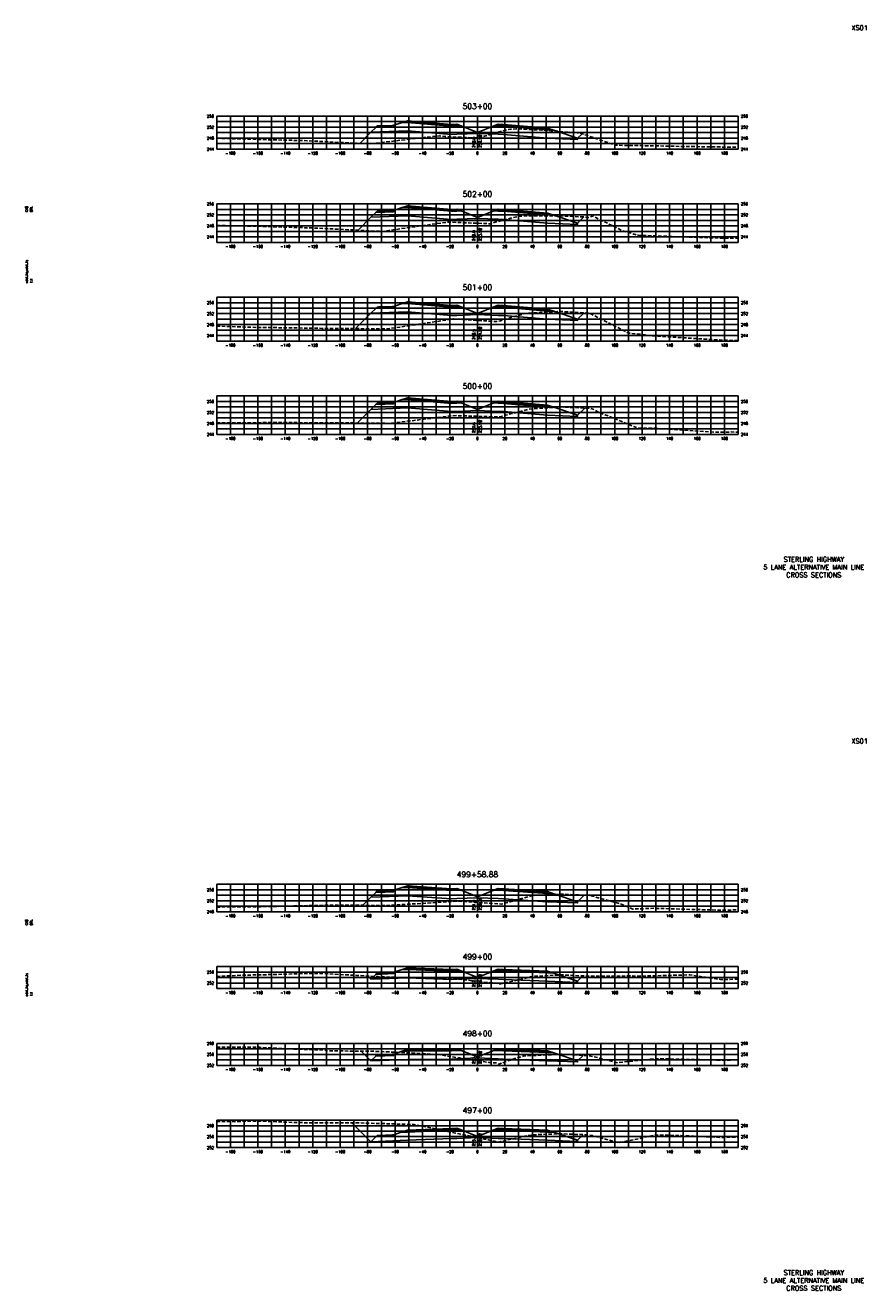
# Model space of a CAD drawing. Extents: x 37 to 10140, y -1968 to 9206.
# Tile 89 of 105: x 8067 to 8680, y 4696 to 5618. Entities that reach past the tile are written whole.
import ezdxf
from ezdxf.enums import TextEntityAlignment as Align

# ---------------------------------------------------------------- set-up
doc = ezdxf.new("R2010")
doc.units = 0
doc.header["$LTSCALE"] = 20
doc.header["$MEASUREMENT"] = 0
doc.linetypes.add('HIDDEN_050%', pattern=[0.1875, 0.125, -0.0625])
for name, color, linetype in [('S-AT-TXT175', 6, 'Continuous'), ('S-AT-TXT80', 1, 'Continuous'), ('XDATUM', 3, 'Continuous'), ('XEG', 1, 'HIDDEN_050%'), ('XFG', 2, 'Continuous'), ('XGRID', 251, 'Continuous'), ('XGRIDT', 2, 'Continuous'), ('XREF-BORDER', 7, 'Continuous')]:
    doc.layers.add(name, color=color, linetype=linetype)
doc.styles.add('L100', font='simplex.shx', dxfattribs={"height": 2})
doc.styles.add('L175', font='ROMANSM.shx', dxfattribs={"height": 3.5})
doc.styles.add('L80', font='ROMANSM.shx', dxfattribs={"height": 1.6})

# ---------------------------------------------------------------- blocks, each defined once
blk = doc.blocks.new('03025_00_att1')
at = {"layer": 'S-AT-TXT175', "style": 'L175'}
for tag, p in [('NUM', (32.402, 20.822)), ('LINE1', (30.64, 1.444)), ('LINE2', (30.64, 1.161)), ('LINE3', (30.64, 0.877))]:
    blk.add_attdef(tag, text='', height=0.175, dxfattribs=at).set_placement(p, align=Align.CENTER)
at = {"layer": 'S-AT-TXT80', "style": 'L80'}
for tag, p in [('DESIGNED', (2.094, 14.201)), ('CHECKED', (2.265, 14.201)), ('DRAFTED', (2.436, 14.201)), ('PCTB', (2.094, 11.605)), ('PSCALE', (2.265, 11.605)), ('PVIEW', (2.436, 11.605))]:
    blk.add_attdef(tag, p, '', height=0.08, rotation=90, dxfattribs=at)

msp = doc.modelspace()

# ---------------------------------------------------------------- linework, layer by layer
at = {"layer": 'XDATUM', "flags": 128}
for points in [[(8310.32, 5532.16), (8318.41, 5540.25), (8345, 5541.31), (8377, 5538.62), (8381, 5538.78), (8396, 5539.38), (8411, 5538.78), (8415, 5538.62), (8447, 5535.94), (8469, 5535.06), (8469, 5535.94), (8472.2, 5539.15)], [(8309.01, 5468.84), (8318.41, 5478.25), (8345, 5479.31), (8377, 5476.62), (8381, 5476.78), (8396, 5477.38), (8411, 5476.78), (8415, 5476.62), (8447, 5473.94), (8469, 5473.06), (8469, 5473.94), (8473.58, 5478.52)], [(8307.25, 5397.08), (8318.41, 5408.25), (8345, 5409.31), (8377, 5406.62), (8381, 5406.78), (8396, 5407.38), (8411, 5406.78), (8415, 5406.62), (8447, 5403.94), (8469, 5403.06), (8469, 5403.94), (8473.65, 5408.59)], [(8308.44, 5328.28), (8318.41, 5338.25), (8345, 5339.31), (8377, 5336.62), (8381, 5336.78), (8396, 5337.38), (8411, 5336.78), (8415, 5336.62), (8447, 5333.94), (8469, 5333.06), (8469, 5333.94), (8474.21, 5339.15)], [(8312.54, 4976.66), (8318.41, 4982.53), (8345, 4983.59), (8377, 4981.45), (8381, 4981.61), (8396, 4982.21), (8411, 4981.61), (8415, 4981.45), (8447, 4979.3), (8469, 4978.42), (8469, 4979.31), (8473.72, 4984.03)], [(8316.1, 4925.08), (8318.41, 4922.77), (8345, 4923.83), (8377, 4922.62), (8381, 4922.78), (8396, 4923.38), (8411, 4922.78), (8415, 4922.62), (8447, 4921.34), (8469, 4920.46), (8469, 4921.35), (8472.87, 4925.22)], [(8311.26, 4870.33), (8318.41, 4863.17), (8345, 4864.24), (8377, 4864.62), (8381, 4864.78), (8396, 4865.38), (8411, 4864.78), (8415, 4864.62), (8447, 4863.34), (8469, 4862.46), (8469, 4863.35), (8472.93, 4867.28)], [(8304.54, 4818.15), (8318.41, 4804.28), (8345, 4805.34), (8377, 4806.62), (8381, 4806.78), (8396, 4807.38), (8411, 4806.78), (8415, 4806.62), (8447, 4805.34), (8469, 4804.46), (8469, 4805.35), (8473.1, 4809.45)]]:
    msp.add_lwpolyline(points, dxfattribs=at)
at = {"layer": 'XEG', "flags": 128}
for points in [[(8206, 5535.86), (8223.87, 5535.37), (8256.31, 5534.51), (8272, 5534.07), (8308.14, 5532.18), (8320.12, 5532.07), (8359.98, 5536.78), (8368.25, 5537.57), (8372.41, 5537.14), (8396, 5536.09), (8397.01, 5536.05), (8400.37, 5537.19), (8418.58, 5542.35), (8420.04, 5542.44), (8424.03, 5542.74), (8443.02, 5541.85), (8446.47, 5541.61), (8449.66, 5541.31), (8468.69, 5539.93), (8469.24, 5539.83), (8472.32, 5539.12), (8475.65, 5538.05), (8496.48, 5530.78), (8508.1, 5530.64), (8512.63, 5530.59), (8515.47, 5530.5), (8560.75, 5529.65), (8567.31, 5529.58), (8586, 5529.36)], [(8206, 5472.28), (8230.22, 5471.85), (8269.93, 5470.69), (8278.29, 5470.41), (8320.6, 5468.25), (8326.36, 5467.97), (8331.55, 5468.65), (8374.42, 5474.78), (8376.55, 5474.69), (8396, 5473.9), (8405.06, 5473.54), (8408.86, 5474.64), (8425.57, 5478.89), (8429.65, 5479.22), (8430.39, 5479.27), (8434.09, 5479.21), (8452.56, 5479.44), (8455.71, 5479.28), (8473.43, 5478.56), (8473.88, 5478.46), (8476.68, 5478), (8479.91, 5479.16), (8501.66, 5468.52), (8513.02, 5465.14), (8518.62, 5464.96), (8523.28, 5464.74), (8566.69, 5463.28), (8573.95, 5463.13), (8586, 5462.9)], [(8206, 5398.92), (8234.49, 5398.03), (8280.95, 5397.34), (8282.52, 5397.29), (8330.53, 5396.89), (8330.55, 5396.89), (8330.57, 5396.89), (8331.2, 5396.99), (8377.14, 5403.91), (8378.57, 5404.11), (8384.6, 5403.75), (8396, 5403.07), (8410.54, 5402.21), (8412.83, 5402.89), (8429.62, 5407.81), (8433.65, 5408.38), (8434.33, 5408.45), (8454.42, 5409.5), (8456.87, 5409.57), (8458.95, 5409.48), (8476.72, 5408.41), (8476.91, 5408.36), (8478.68, 5407.89), (8481.55, 5406.3), (8505.86, 5393.9), (8514.43, 5393.07), (8522.65, 5391.99), (8563.41, 5389.36), (8570.68, 5388.87), (8586, 5388.42)], [(8206, 5328.44), (8232.53, 5328.47), (8236.69, 5328.49), (8240.94, 5328.6), (8284.7, 5328.48), (8289.49, 5328.47), (8332.7, 5328.03), (8374.95, 5333.3), (8380.71, 5333.66), (8393.91, 5333.21), (8396, 5333.15), (8411.98, 5332.7), (8415.17, 5333.64), (8433.66, 5338.32), (8436.61, 5338.81), (8437.2, 5338.84), (8455.27, 5339.78), (8458.29, 5339.97), (8461.02, 5339.83), (8477.77, 5338.97), (8478.12, 5338.87), (8480.29, 5338.29), (8484.16, 5336.27), (8495.44, 5331.66), (8511.89, 5324.92), (8517.96, 5324.42), (8524.73, 5324.57), (8564.84, 5321.8), (8572.74, 5321.59), (8580.81, 5321.74), (8586, 5321.7)], [(8206, 4975.42), (8236.99, 4975.55), (8283.77, 4976.71), (8285, 4976.71), (8331.92, 4976.62), (8333, 4976.61), (8334.07, 4976.74), (8381, 4979.65), (8381.86, 4979.62), (8396, 4978.73), (8413.64, 4977.61), (8419.85, 4979.18), (8434.42, 4983.34), (8436.96, 4983.81), (8438, 4983.98), (8452.01, 4984.48), (8458.24, 4984.8), (8464.03, 4984.51), (8477.84, 4983.83), (8479.32, 4983.46), (8480.1, 4983.25), (8499.55, 4977.95), (8509.33, 4973.94), (8524.84, 4974.49), (8525.01, 4974.49), (8525.51, 4974.45), (8573.02, 4973.1), (8586, 4973.34)], [(8206, 4924.78), (8227.69, 4925.82), (8237.17, 4925.92), (8275.55, 4927.04), (8285.17, 4926.85), (8323.41, 4924.66), (8333.18, 4924.24), (8371.27, 4923.3), (8381.18, 4922.96), (8396, 4921.26), (8400.02, 4920.8), (8413.04, 4919.36), (8429.77, 4923.32), (8433.45, 4924.19), (8434.71, 4924.55), (8434.94, 4924.6), (8437.99, 4924.96), (8456.54, 4925.89), (8457.91, 4925.94), (8460.3, 4925.83), (8477.35, 4925), (8481.11, 4924.99), (8494.18, 4924.97), (8503.85, 4925.12), (8506.67, 4925.36), (8506.81, 4925.34), (8507.13, 4925.29), (8509.67, 4925.09), (8513.75, 4924.98), (8519.99, 4925.15), (8538.7, 4925.64), (8549.58, 4925.92), (8550.76, 4925.91), (8560.82, 4924.45), (8573.2, 4922.58), (8586, 4922.76)], [(8206, 4873.16), (8237.47, 4873.13), (8251.01, 4872.36), (8257.55, 4872.03), (8285.48, 4871.17), (8285.71, 4870.62), (8303.24, 4870.42), (8303.62, 4870.41), (8321.34, 4870.21), (8347.73, 4869.03), (8366.67, 4867.95), (8396, 4863.41), (8404.57, 4862.08), (8409.23, 4861.83), (8411.66, 4860.75), (8418.05, 4863.34), (8428, 4866.42), (8429.23, 4866.61), (8429.92, 4866.9), (8437.43, 4867.19), (8437.71, 4867.12), (8454.65, 4867.98), (8456.94, 4868.06), (8458.74, 4867.96), (8476.71, 4867.1), (8479.99, 4866.54), (8480.41, 4866.45), (8496.36, 4862.32), (8498.24, 4861.91), (8505.19, 4862.72), (8525.49, 4864.78), (8539.91, 4864.56), (8573.5, 4863.78), (8586, 4863.97)], [(8206, 4819.01), (8207.17, 4819), (8237.77, 4819.31), (8244.9, 4819.12), (8264.61, 4818.22), (8264.93, 4818.22), (8284.77, 4818.15), (8294.83, 4818.04), (8304.96, 4818.16), (8350, 4816.85), (8396, 4807.31), (8403.98, 4805.65), (8411.66, 4804.08), (8413.09, 4804.42), (8431.62, 4808.63), (8432.1, 4808.69), (8436.79, 4809.37), (8454.82, 4810.01), (8456.76, 4810.07), (8458.7, 4809.99), (8476.16, 4809.34), (8479.62, 4808.79), (8480.01, 4808.71), (8482.11, 4808.21), (8484.61, 4807.52), (8498.66, 4803.63), (8505.54, 4804.88), (8525.8, 4809.25), (8544.22, 4808.78), (8573.8, 4807.43), (8586, 4807.6)]]:
    msp.add_lwpolyline(points, dxfattribs=at)
at = {"layer": 'XFG', "flags": 128}
for points in [[(8396, 5540.12), (8384.05, 5544.91), (8381, 5544.78), (8377, 5544.62), (8345, 5547.31), (8340.43, 5547.13), (8335, 5545.32), (8335, 5544.32), (8321.96, 5543.8), (8318.41, 5540.25), (8345, 5541.31), (8377, 5538.62), (8381, 5538.78), (8396, 5539.38), (8396, 5540.12)], [(8335, 5545.32), (8334, 5545.28), (8334, 5544.94), (8324, 5544.54), (8324, 5544.88), (8323, 5544.84), (8321.96, 5543.8), (8335, 5544.32), (8335, 5545.32)], [(8334, 5545.28), (8324, 5544.88), (8324, 5544.54), (8334, 5544.94), (8334, 5545.28)], [(8381, 5545.12), (8377, 5544.96), (8345, 5547.65), (8345, 5548.65), (8340.43, 5547.13), (8345, 5547.31), (8377, 5544.62), (8381, 5544.78), (8384.05, 5544.91), (8381, 5546.12), (8381, 5545.12)], [(8381, 5546.12), (8377, 5545.96), (8345, 5548.65), (8345, 5548.31), (8377, 5545.62), (8381, 5545.78), (8381, 5546.12)], [(8381, 5545.78), (8377, 5545.62), (8345, 5548.31), (8345, 5547.65), (8377, 5544.96), (8381, 5545.12), (8381, 5545.78)], [(8396, 5540.12), (8407.96, 5544.91), (8411, 5544.78), (8415, 5544.62), (8447, 5541.94), (8451.57, 5541.75), (8469, 5535.94), (8469, 5535.06), (8447, 5535.94), (8415, 5538.62), (8411, 5538.78), (8396, 5539.38)], [(8411, 5546.12), (8407.96, 5544.91), (8411, 5544.78), (8415, 5544.62), (8447, 5541.94), (8451.57, 5541.75), (8447, 5543.28), (8447, 5542.28), (8415, 5544.96), (8411, 5545.12), (8411, 5546.12)], [(8411, 5546.12), (8411, 5545.78), (8415, 5545.62), (8447, 5542.94), (8447, 5543.28), (8415, 5545.96), (8411, 5546.12)], [(8411, 5545.78), (8411, 5545.12), (8415, 5544.96), (8447, 5542.28), (8447, 5542.94), (8415, 5545.62), (8411, 5545.78)], [(8318.41, 5540.25), (8318.41, 5540.25), (8310.32, 5532.16)], [(8469, 5535.94), (8469, 5535.94), (8472.2, 5539.15)], [(8396, 5478.12), (8384.05, 5482.91), (8381, 5482.78), (8377, 5482.62), (8345, 5485.31), (8340.43, 5485.13), (8335, 5483.32), (8335, 5482.32), (8321.96, 5481.8), (8318.41, 5478.25), (8345, 5479.31), (8377, 5476.62), (8381, 5476.78), (8396, 5477.38), (8396, 5478.12)], [(8335, 5483.32), (8334, 5483.28), (8334, 5482.94), (8324, 5482.54), (8324, 5482.88), (8323, 5482.84), (8321.96, 5481.8), (8335, 5482.32), (8335, 5483.32)], [(8334, 5483.28), (8324, 5482.88), (8324, 5482.54), (8334, 5482.94), (8334, 5483.28)], [(8381, 5483.12), (8377, 5482.96), (8345, 5485.65), (8345, 5486.65), (8340.43, 5485.13), (8345, 5485.31), (8377, 5482.62), (8381, 5482.78), (8384.05, 5482.91), (8381, 5484.12), (8381, 5483.12)], [(8381, 5484.12), (8377, 5483.96), (8345, 5486.65), (8345, 5486.31), (8377, 5483.62), (8381, 5483.78), (8381, 5484.12)], [(8381, 5483.78), (8377, 5483.62), (8345, 5486.31), (8345, 5485.65), (8377, 5482.96), (8381, 5483.12), (8381, 5483.78)], [(8396, 5478.12), (8407.96, 5482.91), (8411, 5482.78), (8415, 5482.62), (8447, 5479.94), (8451.57, 5479.75), (8469, 5473.94), (8469, 5473.06), (8447, 5473.94), (8415, 5476.62), (8411, 5476.78), (8396, 5477.38)], [(8411, 5484.12), (8407.96, 5482.91), (8411, 5482.78), (8415, 5482.62), (8447, 5479.94), (8451.57, 5479.75), (8447, 5481.28), (8447, 5480.28), (8415, 5482.96), (8411, 5483.12), (8411, 5484.12)], [(8411, 5484.12), (8411, 5483.78), (8415, 5483.62), (8447, 5480.94), (8447, 5481.28), (8415, 5483.96), (8411, 5484.12)], [(8411, 5483.78), (8411, 5483.12), (8415, 5482.96), (8447, 5480.28), (8447, 5480.94), (8415, 5483.62), (8411, 5483.78)], [(8318.41, 5478.25), (8318.41, 5478.25), (8309.01, 5468.84)], [(8469, 5473.94), (8469, 5473.94), (8473.58, 5478.52)], [(8396, 5408.12), (8384.05, 5412.91), (8381, 5412.78), (8377, 5412.62), (8345, 5415.31), (8340.43, 5415.13), (8335, 5413.32), (8335, 5412.32), (8321.96, 5411.8), (8318.41, 5408.25), (8345, 5409.31), (8377, 5406.62), (8381, 5406.78), (8396, 5407.38), (8396, 5408.12)], [(8381, 5413.12), (8377, 5412.96), (8345, 5415.65), (8345, 5416.65), (8340.43, 5415.13), (8345, 5415.31), (8377, 5412.62), (8381, 5412.78), (8384.05, 5412.91), (8381, 5414.12), (8381, 5413.12)], [(8381, 5414.12), (8377, 5413.96), (8345, 5416.65), (8345, 5416.31), (8377, 5413.62), (8381, 5413.78), (8381, 5414.12)], [(8381, 5413.78), (8377, 5413.62), (8345, 5416.31), (8345, 5415.65), (8377, 5412.96), (8381, 5413.12), (8381, 5413.78)], [(8318.41, 5408.25), (8318.41, 5408.25), (8307.25, 5397.08)], [(8335, 5413.32), (8334, 5413.28), (8334, 5412.94), (8324, 5412.54), (8324, 5412.88), (8323, 5412.84), (8321.96, 5411.8), (8335, 5412.32), (8335, 5413.32)], [(8334, 5413.28), (8324, 5412.88), (8324, 5412.54), (8334, 5412.94), (8334, 5413.28)], [(8396, 5408.12), (8407.96, 5412.91), (8411, 5412.78), (8415, 5412.62), (8447, 5409.94), (8451.57, 5409.75), (8469, 5403.94), (8469, 5403.06), (8447, 5403.94), (8415, 5406.62), (8411, 5406.78), (8396, 5407.38)], [(8411, 5414.12), (8407.96, 5412.91), (8411, 5412.78), (8415, 5412.62), (8447, 5409.94), (8451.57, 5409.75), (8447, 5411.28), (8447, 5410.28), (8415, 5412.96), (8411, 5413.12), (8411, 5414.12)], [(8411, 5414.12), (8411, 5413.78), (8415, 5413.62), (8447, 5410.94), (8447, 5411.28), (8415, 5413.96), (8411, 5414.12)], [(8411, 5413.78), (8411, 5413.12), (8415, 5412.96), (8447, 5410.28), (8447, 5410.94), (8415, 5413.62), (8411, 5413.78)], [(8469, 5403.94), (8469, 5403.94), (8473.65, 5408.59)], [(8396, 5338.12), (8384.05, 5342.91), (8381, 5342.78), (8377, 5342.62), (8345, 5345.31), (8340.43, 5345.13), (8335, 5343.32), (8335, 5342.32), (8321.96, 5341.8), (8318.41, 5338.25), (8345, 5339.31), (8377, 5336.62), (8381, 5336.78), (8396, 5337.38), (8396, 5338.12)], [(8335, 5343.32), (8334, 5343.28), (8334, 5342.94), (8324, 5342.54), (8324, 5342.88), (8323, 5342.84), (8321.96, 5341.8), (8335, 5342.32), (8335, 5343.32)], [(8334, 5343.28), (8324, 5342.88), (8324, 5342.54), (8334, 5342.94), (8334, 5343.28)], [(8381, 5343.12), (8377, 5342.96), (8345, 5345.65), (8345, 5346.65), (8340.43, 5345.13), (8345, 5345.31), (8377, 5342.62), (8381, 5342.78), (8384.05, 5342.91), (8381, 5344.12), (8381, 5343.12)], [(8381, 5344.12), (8377, 5343.96), (8345, 5346.65), (8345, 5346.31), (8377, 5343.62), (8381, 5343.78), (8381, 5344.12)], [(8381, 5343.78), (8377, 5343.62), (8345, 5346.31), (8345, 5345.65), (8377, 5342.96), (8381, 5343.12), (8381, 5343.78)], [(8396, 5338.12), (8407.96, 5342.91), (8411, 5342.78), (8415, 5342.62), (8447, 5339.94), (8451.57, 5339.75), (8469, 5333.94), (8469, 5333.06), (8447, 5333.94), (8415, 5336.62), (8411, 5336.78), (8396, 5337.38)], [(8411, 5344.12), (8407.96, 5342.91), (8411, 5342.78), (8415, 5342.62), (8447, 5339.94), (8451.57, 5339.75), (8447, 5341.28), (8447, 5340.28), (8415, 5342.96), (8411, 5343.12), (8411, 5344.12)], [(8411, 5344.12), (8411, 5343.78), (8415, 5343.62), (8447, 5340.94), (8447, 5341.28), (8415, 5343.96), (8411, 5344.12)], [(8411, 5343.78), (8411, 5343.12), (8415, 5342.96), (8447, 5340.28), (8447, 5340.94), (8415, 5343.62), (8411, 5343.78)], [(8318.41, 5338.25), (8318.41, 5338.25), (8308.44, 5328.28)], [(8469, 5333.94), (8469, 5333.94), (8474.21, 5339.15)], [(8381, 4987.95), (8377, 4987.79), (8345, 4989.93), (8345, 4990.93), (8340.43, 4989.41), (8345, 4989.59), (8377, 4987.45), (8381, 4987.61), (8384.05, 4987.73), (8381, 4988.95), (8381, 4987.95)], [(8381, 4988.95), (8377, 4988.79), (8345, 4990.93), (8345, 4990.59), (8377, 4988.45), (8381, 4988.61), (8381, 4988.95)], [(8318.41, 4982.53), (8318.41, 4982.53), (8312.54, 4976.66)], [(8396, 4982.95), (8384.05, 4987.73), (8381, 4987.61), (8377, 4987.45), (8345, 4989.59), (8340.43, 4989.41), (8335, 4987.6), (8335, 4986.6), (8321.96, 4986.08), (8318.41, 4982.53), (8345, 4983.59), (8377, 4981.45), (8381, 4981.61), (8396, 4982.21), (8396, 4982.95)], [(8335, 4987.6), (8334, 4987.56), (8334, 4987.22), (8324, 4986.82), (8324, 4987.16), (8323, 4987.12), (8321.96, 4986.08), (8335, 4986.6), (8335, 4987.6)], [(8334, 4987.56), (8324, 4987.16), (8324, 4986.82), (8334, 4987.22), (8334, 4987.56)], [(8381, 4988.61), (8377, 4988.45), (8345, 4990.59), (8345, 4989.93), (8377, 4987.79), (8381, 4987.95), (8381, 4988.61)], [(8396, 4982.95), (8407.96, 4987.73), (8411, 4987.61), (8415, 4987.45), (8447, 4985.3), (8451.57, 4985.12), (8469, 4979.31), (8469, 4978.42), (8447, 4979.3), (8415, 4981.45), (8411, 4981.61), (8396, 4982.21)], [(8411, 4988.95), (8407.96, 4987.73), (8411, 4987.61), (8415, 4987.45), (8447, 4985.3), (8451.57, 4985.12), (8447, 4986.64), (8447, 4985.64), (8415, 4987.79), (8411, 4987.95), (8411, 4988.95)], [(8411, 4988.95), (8411, 4988.61), (8415, 4988.45), (8447, 4986.3), (8447, 4986.64), (8415, 4988.79), (8411, 4988.95)], [(8411, 4988.61), (8411, 4987.95), (8415, 4987.79), (8447, 4985.64), (8447, 4986.3), (8415, 4988.45), (8411, 4988.61)], [(8469, 4979.31), (8469, 4979.31), (8473.72, 4984.03)], [(8396, 4924.12), (8384.05, 4928.91), (8381, 4928.78), (8377, 4928.62), (8345, 4929.83), (8340.43, 4929.65), (8335, 4927.84), (8335, 4926.84), (8321.96, 4926.32), (8318.41, 4922.77), (8345, 4923.83), (8377, 4922.62), (8381, 4922.78), (8396, 4923.38), (8396, 4924.12)], [(8335, 4927.84), (8334, 4927.8), (8334, 4927.46), (8324, 4927.06), (8324, 4927.4), (8323, 4927.36), (8321.96, 4926.32), (8335, 4926.84), (8335, 4927.84)], [(8334, 4927.8), (8324, 4927.4), (8324, 4927.06), (8334, 4927.46), (8334, 4927.8)], [(8381, 4929.12), (8377, 4928.96), (8345, 4930.17), (8345, 4931.17), (8340.43, 4929.65), (8345, 4929.83), (8377, 4928.62), (8381, 4928.78), (8384.05, 4928.91), (8381, 4930.12), (8381, 4929.12)], [(8381, 4930.12), (8377, 4929.96), (8345, 4931.17), (8345, 4930.83), (8377, 4929.62), (8381, 4929.78), (8381, 4930.12)], [(8381, 4929.78), (8377, 4929.62), (8345, 4930.83), (8345, 4930.17), (8377, 4928.96), (8381, 4929.12), (8381, 4929.78)], [(8396, 4924.12), (8407.96, 4928.91), (8411, 4928.78), (8415, 4928.62), (8447, 4927.34), (8451.57, 4927.16), (8469, 4921.35), (8469, 4920.46), (8447, 4921.34), (8415, 4922.62), (8411, 4922.78), (8396, 4923.38)], [(8411, 4930.12), (8407.96, 4928.91), (8411, 4928.78), (8415, 4928.62), (8447, 4927.34), (8451.57, 4927.16), (8447, 4928.68), (8447, 4927.68), (8415, 4928.96), (8411, 4929.12), (8411, 4930.12)], [(8411, 4930.12), (8411, 4929.78), (8415, 4929.62), (8447, 4928.34), (8447, 4928.68), (8415, 4929.96), (8411, 4930.12)], [(8411, 4929.78), (8411, 4929.12), (8415, 4928.96), (8447, 4927.68), (8447, 4928.34), (8415, 4929.62), (8411, 4929.78)], [(8318.41, 4922.77), (8318.41, 4922.77), (8316.1, 4925.08)], [(8469, 4921.35), (8469, 4921.35), (8472.87, 4925.22)], [(8396, 4866.12), (8384.05, 4870.91), (8381, 4870.78), (8377, 4870.62), (8345, 4870.24), (8340.43, 4870.06), (8335, 4868.24), (8335, 4867.24), (8321.96, 4866.72), (8318.41, 4863.17), (8345, 4864.24), (8377, 4864.62), (8381, 4864.78), (8396, 4865.38), (8396, 4866.12)], [(8381, 4871.12), (8377, 4870.96), (8345, 4870.58), (8345, 4871.58), (8340.43, 4870.06), (8345, 4870.24), (8377, 4870.62), (8381, 4870.78), (8384.05, 4870.91), (8381, 4872.12), (8381, 4871.12)], [(8381, 4872.12), (8377, 4871.96), (8345, 4871.58), (8345, 4871.24), (8377, 4871.62), (8381, 4871.78), (8381, 4872.12)], [(8381, 4871.78), (8377, 4871.62), (8345, 4871.24), (8345, 4870.58), (8377, 4870.96), (8381, 4871.12), (8381, 4871.78)], [(8396, 4866.12), (8407.96, 4870.91), (8411, 4870.78), (8415, 4870.62), (8447, 4869.34), (8451.57, 4869.16), (8469, 4863.35), (8469, 4862.46), (8447, 4863.34), (8415, 4864.62), (8411, 4864.78), (8396, 4865.38)], [(8411, 4872.12), (8407.96, 4870.91), (8411, 4870.78), (8415, 4870.62), (8447, 4869.34), (8451.57, 4869.16), (8447, 4870.68), (8447, 4869.68), (8415, 4870.96), (8411, 4871.12), (8411, 4872.12)], [(8411, 4872.12), (8411, 4871.78), (8415, 4871.62), (8447, 4870.34), (8447, 4870.68), (8415, 4871.96), (8411, 4872.12)], [(8411, 4871.78), (8411, 4871.12), (8415, 4870.96), (8447, 4869.68), (8447, 4870.34), (8415, 4871.62), (8411, 4871.78)], [(8318.41, 4863.17), (8318.41, 4863.17), (8311.26, 4870.33)], [(8335, 4868.24), (8334, 4868.2), (8334, 4867.86), (8324, 4867.46), (8324, 4867.8), (8323, 4867.76), (8321.96, 4866.72), (8335, 4867.24), (8335, 4868.24)], [(8334, 4868.2), (8324, 4867.8), (8324, 4867.46), (8334, 4867.86), (8334, 4868.2)], [(8469, 4863.35), (8469, 4863.35), (8472.93, 4867.28)], [(8318.41, 4804.28), (8318.41, 4804.28), (8304.54, 4818.15)], [(8396, 4808.12), (8384.05, 4812.91), (8381, 4812.78), (8377, 4812.62), (8345, 4811.34), (8340.43, 4811.16), (8335, 4809.35), (8335, 4808.35), (8321.96, 4807.83), (8318.41, 4804.28), (8345, 4805.34), (8377, 4806.62), (8381, 4806.78), (8396, 4807.38), (8396, 4808.12)], [(8335, 4809.35), (8334, 4809.31), (8334, 4808.97), (8324, 4808.57), (8324, 4808.91), (8323, 4808.87), (8321.96, 4807.83), (8335, 4808.35), (8335, 4809.35)], [(8334, 4809.31), (8324, 4808.91), (8324, 4808.57), (8334, 4808.97), (8334, 4809.31)], [(8381, 4813.12), (8377, 4812.96), (8345, 4811.68), (8345, 4812.68), (8340.43, 4811.16), (8345, 4811.34), (8377, 4812.62), (8381, 4812.78), (8384.05, 4812.91), (8381, 4814.12), (8381, 4813.12)], [(8381, 4814.12), (8377, 4813.96), (8345, 4812.68), (8345, 4812.34), (8377, 4813.62), (8381, 4813.78), (8381, 4814.12)], [(8381, 4813.78), (8377, 4813.62), (8345, 4812.34), (8345, 4811.68), (8377, 4812.96), (8381, 4813.12), (8381, 4813.78)], [(8396, 4808.12), (8407.96, 4812.91), (8411, 4812.78), (8415, 4812.62), (8447, 4811.34), (8451.57, 4811.16), (8469, 4805.35), (8469, 4804.46), (8447, 4805.34), (8415, 4806.62), (8411, 4806.78), (8396, 4807.38)], [(8411, 4814.12), (8407.96, 4812.91), (8411, 4812.78), (8415, 4812.62), (8447, 4811.34), (8451.57, 4811.16), (8447, 4812.68), (8447, 4811.68), (8415, 4812.96), (8411, 4813.12), (8411, 4814.12)], [(8411, 4814.12), (8411, 4813.78), (8415, 4813.62), (8447, 4812.34), (8447, 4812.68), (8415, 4813.96), (8411, 4814.12)], [(8411, 4813.78), (8411, 4813.12), (8415, 4812.96), (8447, 4811.68), (8447, 4812.34), (8415, 4813.62), (8411, 4813.78)], [(8469, 4805.35), (8469, 4805.35), (8473.1, 4809.45)]]:
    msp.add_lwpolyline(points, dxfattribs=at)
at = {"layer": 'XGRID'}
for p, q in [((8206, 5528), (8206, 5552)), ((8206, 5552), (8586, 5552)), ((8206, 5548), (8586, 5548)), ((8216, 5528), (8216, 5552)), ((8226, 5528), (8226, 5552)), ((8236, 5528), (8236, 5552)), ((8246, 5528), (8246, 5552)), ((8256, 5528), (8256, 5552)), ((8266, 5528), (8266, 5552)), ((8276, 5528), (8276, 5552)), ((8286, 5528), (8286, 5552)), ((8296, 5528), (8296, 5552)), ((8306, 5528), (8306, 5552)), ((8316, 5528), (8316, 5552)), ((8326, 5528), (8326, 5552)), ((8336, 5528), (8336, 5552)), ((8346, 5528), (8346, 5552)), ((8356, 5528), (8356, 5552)), ((8366, 5528), (8366, 5552)), ((8376, 5528), (8376, 5552)), ((8386, 5528), (8386, 5552)), ((8396, 5528), (8396, 5552)), ((8406, 5528), (8406, 5552)), ((8416, 5528), (8416, 5552)), ((8426, 5528), (8426, 5552)), ((8436, 5528), (8436, 5552)), ((8446, 5528), (8446, 5552)), ((8456, 5528), (8456, 5552)), ((8466, 5528), (8466, 5552)), ((8476, 5528), (8476, 5552)), ((8486, 5528), (8486, 5552)), ((8496, 5528), (8496, 5552)), ((8506, 5528), (8506, 5552)), ((8516, 5528), (8516, 5552)), ((8526, 5528), (8526, 5552)), ((8536, 5528), (8536, 5552)), ((8546, 5528), (8546, 5552)), ((8556, 5528), (8556, 5552)), ((8566, 5528), (8566, 5552)), ((8576, 5528), (8576, 5552)), ((8586, 5528), (8586, 5552)), ((8206, 5544), (8586, 5544)), ((8206, 5540), (8586, 5540)), ((8206, 5536), (8586, 5536)), ((8206, 5532), (8586, 5532)), ((8206, 5528), (8586, 5528)), ((8206, 5460), (8206, 5488)), ((8206, 5488), (8586, 5488)), ((8206, 5484), (8586, 5484)), ((8206, 5480), (8586, 5480)), ((8216, 5460), (8216, 5488)), ((8226, 5460), (8226, 5488)), ((8236, 5460), (8236, 5488)), ((8246, 5460), (8246, 5488)), ((8256, 5460), (8256, 5488)), ((8266, 5460), (8266, 5488)), ((8276, 5460), (8276, 5488)), ((8286, 5460), (8286, 5488)), ((8296, 5460), (8296, 5488)), ((8306, 5460), (8306, 5488)), ((8316, 5460), (8316, 5488)), ((8326, 5460), (8326, 5488)), ((8336, 5460), (8336, 5488)), ((8346, 5460), (8346, 5488)), ((8356, 5460), (8356, 5488)), ((8366, 5460), (8366, 5488)), ((8376, 5460), (8376, 5488)), ((8386, 5460), (8386, 5488)), ((8396, 5460), (8396, 5488)), ((8406, 5460), (8406, 5488)), ((8416, 5460), (8416, 5488)), ((8426, 5460), (8426, 5488)), ((8436, 5460), (8436, 5488)), ((8446, 5460), (8446, 5488)), ((8456, 5460), (8456, 5488)), ((8466, 5460), (8466, 5488)), ((8476, 5460), (8476, 5488)), ((8486, 5460), (8486, 5488)), ((8496, 5460), (8496, 5488)), ((8506, 5460), (8506, 5488)), ((8516, 5460), (8516, 5488)), ((8526, 5460), (8526, 5488)), ((8536, 5460), (8536, 5488)), ((8546, 5460), (8546, 5488)), ((8556, 5460), (8556, 5488)), ((8566, 5460), (8566, 5488)), ((8576, 5460), (8576, 5488)), ((8586, 5460), (8586, 5488)), ((8206, 5476), (8586, 5476)), ((8206, 5472), (8586, 5472)), ((8206, 5468), (8586, 5468)), ((8206, 5464), (8586, 5464)), ((8206, 5460), (8586, 5460)), ((8206, 5388), (8206, 5420)), ((8206, 5420), (8586, 5420)), ((8206, 5416), (8586, 5416)), ((8216, 5388), (8216, 5420)), ((8226, 5388), (8226, 5420)), ((8236, 5388), (8236, 5420)), ((8246, 5388), (8246, 5420)), ((8256, 5388), (8256, 5420)), ((8266, 5388), (8266, 5420)), ((8276, 5388), (8276, 5420)), ((8286, 5388), (8286, 5420)), ((8296, 5388), (8296, 5420)), ((8306, 5388), (8306, 5420)), ((8316, 5388), (8316, 5420)), ((8326, 5388), (8326, 5420)), ((8336, 5388), (8336, 5420)), ((8346, 5388), (8346, 5420)), ((8356, 5388), (8356, 5420)), ((8366, 5388), (8366, 5420)), ((8376, 5388), (8376, 5420)), ((8386, 5388), (8386, 5420)), ((8396, 5388), (8396, 5420)), ((8406, 5388), (8406, 5420)), ((8416, 5388), (8416, 5420)), ((8426, 5388), (8426, 5420)), ((8436, 5388), (8436, 5420)), ((8446, 5388), (8446, 5420)), ((8456, 5388), (8456, 5420)), ((8466, 5388), (8466, 5420)), ((8476, 5388), (8476, 5420)), ((8486, 5388), (8486, 5420)), ((8496, 5388), (8496, 5420)), ((8506, 5388), (8506, 5420)), ((8516, 5388), (8516, 5420)), ((8526, 5388), (8526, 5420)), ((8536, 5388), (8536, 5420)), ((8546, 5388), (8546, 5420)), ((8556, 5388), (8556, 5420)), ((8566, 5388), (8566, 5420)), ((8576, 5388), (8576, 5420)), ((8586, 5388), (8586, 5420)), ((8206, 5412), (8586, 5412)), ((8206, 5408), (8586, 5408)), ((8206, 5404), (8586, 5404)), ((8206, 5400), (8586, 5400)), ((8206, 5396), (8586, 5396)), ((8206, 5392), (8586, 5392)), ((8206, 5388), (8586, 5388)), ((8206, 5320), (8206, 5348)), ((8206, 5348), (8586, 5348)), ((8206, 5344), (8586, 5344)), ((8216, 5320), (8216, 5348)), ((8226, 5320), (8226, 5348)), ((8236, 5320), (8236, 5348)), ((8246, 5320), (8246, 5348)), ((8256, 5320), (8256, 5348)), ((8266, 5320), (8266, 5348)), ((8276, 5320), (8276, 5348)), ((8286, 5320), (8286, 5348)), ((8296, 5320), (8296, 5348)), ((8306, 5320), (8306, 5348)), ((8316, 5320), (8316, 5348)), ((8326, 5320), (8326, 5348)), ((8336, 5320), (8336, 5348)), ((8346, 5320), (8346, 5348)), ((8356, 5320), (8356, 5348)), ((8366, 5320), (8366, 5348)), ((8376, 5320), (8376, 5348)), ((8386, 5320), (8386, 5348)), ((8396, 5320), (8396, 5348)), ((8406, 5320), (8406, 5348)), ((8416, 5320), (8416, 5348)), ((8426, 5320), (8426, 5348)), ((8436, 5320), (8436, 5348)), ((8446, 5320), (8446, 5348)), ((8456, 5320), (8456, 5348)), ((8466, 5320), (8466, 5348)), ((8476, 5320), (8476, 5348)), ((8486, 5320), (8486, 5348)), ((8496, 5320), (8496, 5348)), ((8506, 5320), (8506, 5348)), ((8516, 5320), (8516, 5348)), ((8526, 5320), (8526, 5348)), ((8536, 5320), (8536, 5348)), ((8546, 5320), (8546, 5348)), ((8556, 5320), (8556, 5348)), ((8566, 5320), (8566, 5348)), ((8576, 5320), (8576, 5348)), ((8586, 5320), (8586, 5348)), ((8206, 5340), (8586, 5340)), ((8206, 5336), (8586, 5336)), ((8206, 5332), (8586, 5332)), ((8206, 5328), (8586, 5328)), ((8206, 5324), (8586, 5324)), ((8206, 5320), (8586, 5320)), ((8206, 4972), (8206, 4992)), ((8206, 4992), (8586, 4992)), ((8216, 4972), (8216, 4992)), ((8226, 4972), (8226, 4992)), ((8236, 4972), (8236, 4992)), ((8246, 4972), (8246, 4992)), ((8256, 4972), (8256, 4992)), ((8266, 4972), (8266, 4992)), ((8276, 4972), (8276, 4992)), ((8286, 4972), (8286, 4992)), ((8296, 4972), (8296, 4992)), ((8306, 4972), (8306, 4992)), ((8316, 4972), (8316, 4992)), ((8326, 4972), (8326, 4992)), ((8336, 4972), (8336, 4992)), ((8346, 4972), (8346, 4992)), ((8356, 4972), (8356, 4992)), ((8366, 4972), (8366, 4992)), ((8376, 4972), (8376, 4992)), ((8386, 4972), (8386, 4992)), ((8396, 4972), (8396, 4992)), ((8406, 4972), (8406, 4992)), ((8416, 4972), (8416, 4992)), ((8426, 4972), (8426, 4992)), ((8436, 4972), (8436, 4992)), ((8446, 4972), (8446, 4992)), ((8456, 4972), (8456, 4992)), ((8466, 4972), (8466, 4992)), ((8476, 4972), (8476, 4992)), ((8486, 4972), (8486, 4992)), ((8496, 4972), (8496, 4992)), ((8506, 4972), (8506, 4992)), ((8516, 4972), (8516, 4992)), ((8526, 4972), (8526, 4992)), ((8536, 4972), (8536, 4992)), ((8546, 4972), (8546, 4992)), ((8556, 4972), (8556, 4992)), ((8566, 4972), (8566, 4992)), ((8576, 4972), (8576, 4992)), ((8586, 4972), (8586, 4992)), ((8206, 4988), (8586, 4988)), ((8206, 4984), (8586, 4984)), ((8206, 4980), (8586, 4980)), ((8206, 4976), (8586, 4976)), ((8206, 4972), (8586, 4972)), ((8206, 4916), (8206, 4932)), ((8206, 4932), (8586, 4932)), ((8206, 4928), (8586, 4928)), ((8216, 4916), (8216, 4932)), ((8226, 4916), (8226, 4932)), ((8236, 4916), (8236, 4932)), ((8246, 4916), (8246, 4932)), ((8256, 4916), (8256, 4932)), ((8266, 4916), (8266, 4932)), ((8276, 4916), (8276, 4932)), ((8286, 4916), (8286, 4932)), ((8296, 4916), (8296, 4932)), ((8306, 4916), (8306, 4932)), ((8316, 4916), (8316, 4932)), ((8326, 4916), (8326, 4932)), ((8336, 4916), (8336, 4932)), ((8346, 4916), (8346, 4932)), ((8356, 4916), (8356, 4932)), ((8366, 4916), (8366, 4932)), ((8376, 4916), (8376, 4932)), ((8386, 4916), (8386, 4932)), ((8396, 4916), (8396, 4932)), ((8406, 4916), (8406, 4932)), ((8416, 4916), (8416, 4932)), ((8426, 4916), (8426, 4932)), ((8436, 4916), (8436, 4932)), ((8446, 4916), (8446, 4932)), ((8456, 4916), (8456, 4932)), ((8466, 4916), (8466, 4932)), ((8476, 4916), (8476, 4932)), ((8486, 4916), (8486, 4932)), ((8496, 4916), (8496, 4932)), ((8506, 4916), (8506, 4932)), ((8516, 4916), (8516, 4932)), ((8526, 4916), (8526, 4932)), ((8536, 4916), (8536, 4932)), ((8546, 4916), (8546, 4932)), ((8556, 4916), (8556, 4932)), ((8566, 4916), (8566, 4932)), ((8576, 4916), (8576, 4932)), ((8586, 4916), (8586, 4932)), ((8206, 4924), (8586, 4924)), ((8206, 4920), (8586, 4920)), ((8206, 4916), (8586, 4916)), ((8206, 4860), (8206, 4876)), ((8206, 4876), (8586, 4876)), ((8206, 4872), (8586, 4872)), ((8216, 4860), (8216, 4876)), ((8226, 4860), (8226, 4876)), ((8236, 4860), (8236, 4876)), ((8246, 4860), (8246, 4876)), ((8256, 4860), (8256, 4876)), ((8266, 4860), (8266, 4876)), ((8276, 4860), (8276, 4876)), ((8286, 4860), (8286, 4876)), ((8296, 4860), (8296, 4876)), ((8306, 4860), (8306, 4876)), ((8316, 4860), (8316, 4876)), ((8326, 4860), (8326, 4876)), ((8336, 4860), (8336, 4876)), ((8346, 4860), (8346, 4876)), ((8356, 4860), (8356, 4876)), ((8366, 4860), (8366, 4876)), ((8376, 4860), (8376, 4876)), ((8386, 4860), (8386, 4876)), ((8396, 4860), (8396, 4876)), ((8406, 4860), (8406, 4876)), ((8416, 4860), (8416, 4876)), ((8426, 4860), (8426, 4876)), ((8436, 4860), (8436, 4876)), ((8446, 4860), (8446, 4876)), ((8456, 4860), (8456, 4876)), ((8466, 4860), (8466, 4876)), ((8476, 4860), (8476, 4876)), ((8486, 4860), (8486, 4876)), ((8496, 4860), (8496, 4876)), ((8506, 4860), (8506, 4876)), ((8516, 4860), (8516, 4876)), ((8526, 4860), (8526, 4876)), ((8536, 4860), (8536, 4876)), ((8546, 4860), (8546, 4876)), ((8556, 4860), (8556, 4876)), ((8566, 4860), (8566, 4876)), ((8576, 4860), (8576, 4876)), ((8586, 4860), (8586, 4876)), ((8206, 4868), (8586, 4868)), ((8206, 4864), (8586, 4864)), ((8206, 4860), (8586, 4860)), ((8206, 4800), (8206, 4820)), ((8206, 4820), (8586, 4820)), ((8206, 4816), (8586, 4816)), ((8216, 4800), (8216, 4820)), ((8226, 4800), (8226, 4820)), ((8236, 4800), (8236, 4820)), ((8246, 4800), (8246, 4820)), ((8256, 4800), (8256, 4820)), ((8266, 4800), (8266, 4820)), ((8276, 4800), (8276, 4820)), ((8286, 4800), (8286, 4820)), ((8296, 4800), (8296, 4820)), ((8306, 4800), (8306, 4820)), ((8316, 4800), (8316, 4820)), ((8326, 4800), (8326, 4820)), ((8336, 4800), (8336, 4820)), ((8346, 4800), (8346, 4820)), ((8356, 4800), (8356, 4820)), ((8366, 4800), (8366, 4820)), ((8376, 4800), (8376, 4820)), ((8386, 4800), (8386, 4820)), ((8396, 4800), (8396, 4820)), ((8406, 4800), (8406, 4820)), ((8416, 4800), (8416, 4820)), ((8426, 4800), (8426, 4820)), ((8436, 4800), (8436, 4820)), ((8446, 4800), (8446, 4820)), ((8456, 4800), (8456, 4820)), ((8466, 4800), (8466, 4820)), ((8476, 4800), (8476, 4820)), ((8486, 4800), (8486, 4820)), ((8496, 4800), (8496, 4820)), ((8506, 4800), (8506, 4820)), ((8516, 4800), (8516, 4820)), ((8526, 4800), (8526, 4820)), ((8536, 4800), (8536, 4820)), ((8546, 4800), (8546, 4820)), ((8556, 4800), (8556, 4820)), ((8566, 4800), (8566, 4820)), ((8576, 4800), (8576, 4820)), ((8586, 4800), (8586, 4820)), ((8206, 4812), (8586, 4812)), ((8206, 4808), (8586, 4808)), ((8206, 4804), (8586, 4804)), ((8206, 4800), (8586, 4800))]:
    msp.add_line(p, q, dxfattribs=at)

# ---------------------------------------------------------------- block references
at = {"layer": 'XREF-BORDER'}
ref = msp.add_blockref('03025_00_att1', (8026.45, 5198.23), dxfattribs=dict(at, xscale=20, yscale=20, zscale=20))
ref.add_attrib('LINE1', 'STERLING HIGHWAY', dxfattribs={"layer": 'S-AT-TXT175', "height": 3.5, "style": 'L175'}).set_placement((8641.07, 5227.1), align=Align.CENTER)
ref.add_attrib('LINE2', '5 LANE ALTERNATIVE MAIN LINE', dxfattribs={"layer": 'S-AT-TXT175', "height": 3.5, "style": 'L175'}).set_placement((8641.07, 5221.44), align=Align.CENTER)
ref.add_attrib('LINE3', 'CROSS SECTIONS', dxfattribs={"layer": 'S-AT-TXT175', "height": 3.5, "style": 'L175'}).set_placement((8641.07, 5215.77), align=Align.CENTER)
ref.add_attrib('NUM', 'XS01', dxfattribs={"layer": 'S-AT-TXT175', "height": 3.5, "style": 'L175'}).set_placement((8674.49, 5614.66), align=Align.CENTER)
ref.add_attrib('DESIGNED', 'CAB', (8068.33, 5482.25), dxfattribs={"layer": 'S-AT-TXT80', "height": 1.6, "rotation": 90, "style": 'L80'})
ref.add_attrib('CHECKED', 'DRL', (8071.74, 5482.25), dxfattribs={"layer": 'S-AT-TXT80', "height": 1.6, "rotation": 90, "style": 'L80'})
ref.add_attrib('PCTB', 'adot_hs,adot_fs', (8068.33, 5430.32), dxfattribs={"layer": 'S-AT-TXT80', "height": 1.6, "rotation": 90, "style": 'L80'})
ref.add_attrib('PSCALE', '1:1', (8071.74, 5430.32), dxfattribs={"layer": 'S-AT-TXT80', "height": 1.6, "rotation": 90, "style": 'L80'})
ref = msp.add_blockref('03025_00_att1', (8026.45, 4678.23), dxfattribs=dict(at, xscale=20, yscale=20, zscale=20))
ref.add_attrib('LINE1', 'STERLING HIGHWAY', dxfattribs={"layer": 'S-AT-TXT175', "height": 3.5, "style": 'L175'}).set_placement((8641.07, 4707.1), align=Align.CENTER)
ref.add_attrib('LINE2', '5 LANE ALTERNATIVE MAIN LINE', dxfattribs={"layer": 'S-AT-TXT175', "height": 3.5, "style": 'L175'}).set_placement((8641.07, 4701.44), align=Align.CENTER)
ref.add_attrib('LINE3', 'CROSS SECTIONS', dxfattribs={"layer": 'S-AT-TXT175', "height": 3.5, "style": 'L175'}).set_placement((8641.07, 4695.77), align=Align.CENTER)
ref.add_attrib('NUM', 'XS01', dxfattribs={"layer": 'S-AT-TXT175', "height": 3.5, "style": 'L175'}).set_placement((8674.49, 5094.66), align=Align.CENTER)
ref.add_attrib('DESIGNED', 'CAB', (8068.33, 4962.25), dxfattribs={"layer": 'S-AT-TXT80', "height": 1.6, "rotation": 90, "style": 'L80'})
ref.add_attrib('CHECKED', 'DRL', (8071.74, 4962.25), dxfattribs={"layer": 'S-AT-TXT80', "height": 1.6, "rotation": 90, "style": 'L80'})
ref.add_attrib('PCTB', 'adot_hs,adot_fs', (8068.33, 4910.32), dxfattribs={"layer": 'S-AT-TXT80', "height": 1.6, "rotation": 90, "style": 'L80'})
ref.add_attrib('PSCALE', '1:1', (8071.74, 4910.32), dxfattribs={"layer": 'S-AT-TXT80', "height": 1.6, "rotation": 90, "style": 'L80'})

# ---------------------------------------------------------------- texts
at = {"layer": 'XGRIDT', "style": 'L100'}
for s, p in [('503+00', (8396, 5556)), ('502+00', (8396, 5492)), ('501+00', (8396, 5424)), ('500+00', (8396, 5352)), ('499+58.88', (8396, 4996)), ('499+00', (8396, 4936)), ('498+00', (8396, 4880)), ('497+00', (8396, 4824))]:
    msp.add_text(s, height=4, dxfattribs=at).set_placement(p, align=Align.BOTTOM_CENTER)
for s, p in [('256', (8204, 5552)), ('252', (8204, 5544)), ('248', (8204, 5536)), ('244', (8204, 5528)), ('256', (8204, 5488)), ('252', (8204, 5480)), ('248', (8204, 5472)), ('244', (8204, 5464)), ('256', (8204, 5416)), ('252', (8204, 5408)), ('248', (8204, 5400)), ('244', (8204, 5392)), ('256', (8204, 5344)), ('252', (8204, 5336)), ('248', (8204, 5328)), ('244', (8204, 5320)), ('256', (8204, 4988)), ('252', (8204, 4980)), ('248', (8204, 4972)), ('256', (8204, 4928)), ('252', (8204, 4920)), ('260', (8204, 4876)), ('256', (8204, 4868)), ('252', (8204, 4860)), ('260', (8204, 4816)), ('256', (8204, 4808)), ('252', (8204, 4800))]:
    msp.add_text(s, height=2, dxfattribs=at).set_placement(p, align=Align.MIDDLE_RIGHT)
for s, p in [('256', (8588, 5552)), ('252', (8588, 5544)), ('248', (8588, 5536)), ('244', (8588, 5528)), ('256', (8588, 5488)), ('252', (8588, 5480)), ('248', (8588, 5472)), ('244', (8588, 5464)), ('256', (8588, 5416)), ('252', (8588, 5408)), ('248', (8588, 5400)), ('244', (8588, 5392)), ('256', (8588, 5344)), ('252', (8588, 5336)), ('248', (8588, 5328)), ('244', (8588, 5320)), ('256', (8588, 4988)), ('252', (8588, 4980)), ('248', (8588, 4972)), ('256', (8588, 4928)), ('252', (8588, 4920)), ('260', (8588, 4876)), ('256', (8588, 4868)), ('252', (8588, 4860)), ('260', (8588, 4816)), ('256', (8588, 4808)), ('252', (8588, 4800))]:
    msp.add_text(s, height=2, dxfattribs=at).set_placement(p, align=Align.MIDDLE_LEFT)
for s, p in [('248.0', (8395, 5529)), ('249.0', (8395, 5461)), ('249.5', (8395, 5389)), ('250.6', (8395, 5321)), ('251.4', (8395, 4973)), ('252.6', (8395, 4917)), ('253.7', (8395, 4861)), ('255.7', (8395, 4801))]:
    msp.add_text(s, height=2, rotation=90, dxfattribs=at).set_placement(p, align=Align.BOTTOM_LEFT)
for s, p in [('252.98', (8397, 5529)), ('253.98', (8397, 5461)), ('254.98', (8397, 5389)), ('255.98', (8397, 5321)), ('256.39', (8397, 4973)), ('256.98', (8397, 4917)), ('257.98', (8397, 4861)), ('258.98', (8397, 4801))]:
    msp.add_text(s, height=2, rotation=90, dxfattribs=at).set_placement(p, align=Align.TOP_LEFT)
for s, p in [('-180', (8216, 5526)), ('-160', (8236, 5526)), ('-140', (8256, 5526)), ('-120', (8276, 5526)), ('-100', (8296, 5526)), ('-80', (8316, 5526)), ('-60', (8336, 5526)), ('-40', (8356, 5526)), ('-20', (8376, 5526)), ('0', (8396, 5526)), ('20', (8416, 5526)), ('40', (8436, 5526)), ('60', (8456, 5526)), ('80', (8476, 5526)), ('100', (8496, 5526)), ('120', (8516, 5526)), ('140', (8536, 5526)), ('160', (8556, 5526)), ('180', (8576, 5526)), ('-180', (8216, 5458)), ('-160', (8236, 5458)), ('-140', (8256, 5458)), ('-120', (8276, 5458)), ('-100', (8296, 5458)), ('-80', (8316, 5458)), ('-60', (8336, 5458)), ('-40', (8356, 5458)), ('-20', (8376, 5458)), ('0', (8396, 5458)), ('20', (8416, 5458)), ('40', (8436, 5458)), ('60', (8456, 5458)), ('80', (8476, 5458)), ('100', (8496, 5458)), ('120', (8516, 5458)), ('140', (8536, 5458)), ('160', (8556, 5458)), ('180', (8576, 5458)), ('-180', (8216, 5386)), ('-160', (8236, 5386)), ('-140', (8256, 5386)), ('-120', (8276, 5386)), ('-100', (8296, 5386)), ('-80', (8316, 5386)), ('-60', (8336, 5386)), ('-40', (8356, 5386)), ('-20', (8376, 5386)), ('0', (8396, 5386)), ('20', (8416, 5386)), ('40', (8436, 5386)), ('60', (8456, 5386)), ('80', (8476, 5386)), ('100', (8496, 5386)), ('120', (8516, 5386)), ('140', (8536, 5386)), ('160', (8556, 5386)), ('180', (8576, 5386)), ('-180', (8216, 5318)), ('-160', (8236, 5318)), ('-140', (8256, 5318)), ('-120', (8276, 5318)), ('-100', (8296, 5318)), ('-80', (8316, 5318)), ('-60', (8336, 5318)), ('-40', (8356, 5318)), ('-20', (8376, 5318)), ('0', (8396, 5318)), ('20', (8416, 5318)), ('40', (8436, 5318)), ('60', (8456, 5318)), ('80', (8476, 5318)), ('100', (8496, 5318)), ('120', (8516, 5318)), ('140', (8536, 5318)), ('160', (8556, 5318)), ('180', (8576, 5318)), ('-180', (8216, 4970)), ('-160', (8236, 4970)), ('-140', (8256, 4970)), ('-120', (8276, 4970)), ('-100', (8296, 4970)), ('-80', (8316, 4970)), ('-60', (8336, 4970)), ('-40', (8356, 4970)), ('-20', (8376, 4970)), ('0', (8396, 4970)), ('20', (8416, 4970)), ('40', (8436, 4970)), ('60', (8456, 4970)), ('80', (8476, 4970)), ('100', (8496, 4970)), ('120', (8516, 4970)), ('140', (8536, 4970)), ('160', (8556, 4970)), ('180', (8576, 4970)), ('-180', (8216, 4914)), ('-160', (8236, 4914)), ('-140', (8256, 4914)), ('-120', (8276, 4914)), ('-100', (8296, 4914)), ('-80', (8316, 4914)), ('-60', (8336, 4914)), ('-40', (8356, 4914)), ('-20', (8376, 4914)), ('0', (8396, 4914)), ('20', (8416, 4914)), ('40', (8436, 4914)), ('60', (8456, 4914)), ('80', (8476, 4914)), ('100', (8496, 4914)), ('120', (8516, 4914)), ('140', (8536, 4914)), ('160', (8556, 4914)), ('180', (8576, 4914)), ('-180', (8216, 4858)), ('-160', (8236, 4858)), ('-140', (8256, 4858)), ('-120', (8276, 4858)), ('-100', (8296, 4858)), ('-80', (8316, 4858)), ('-60', (8336, 4858)), ('-40', (8356, 4858)), ('-20', (8376, 4858)), ('0', (8396, 4858)), ('20', (8416, 4858)), ('40', (8436, 4858)), ('60', (8456, 4858)), ('80', (8476, 4858)), ('100', (8496, 4858)), ('120', (8516, 4858)), ('140', (8536, 4858)), ('160', (8556, 4858)), ('180', (8576, 4858)), ('-180', (8216, 4798)), ('-160', (8236, 4798)), ('-140', (8256, 4798)), ('-120', (8276, 4798)), ('-100', (8296, 4798)), ('-80', (8316, 4798)), ('-60', (8336, 4798)), ('-40', (8356, 4798)), ('-20', (8376, 4798)), ('0', (8396, 4798)), ('20', (8416, 4798)), ('40', (8436, 4798)), ('60', (8456, 4798)), ('80', (8476, 4798)), ('100', (8496, 4798)), ('120', (8516, 4798)), ('140', (8536, 4798)), ('160', (8556, 4798)), ('180', (8576, 4798))]:
    msp.add_text(s, height=2, dxfattribs=at).set_placement(p, align=Align.TOP_CENTER)

doc.saveas('drawing.dxf')
